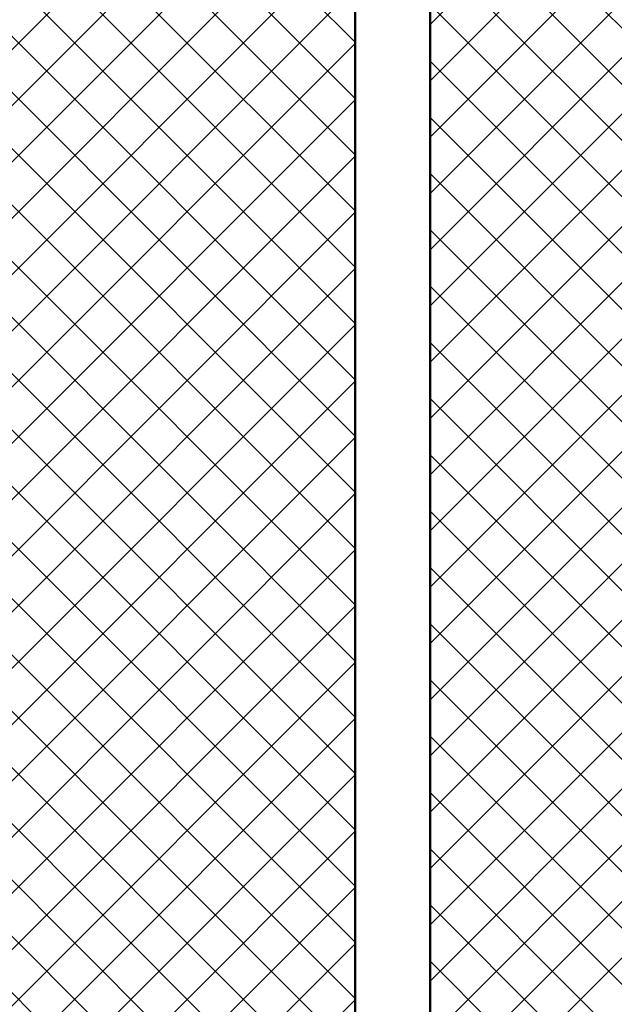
# Model space of a CAD drawing. Header units: metres. Extents: x 158874 to 185002, y -166493 to -154354.
# Tile 30 of 95: x 179572 to 179619, y -159290 to -159211. Entities that reach past the tile are written whole.
import ezdxf

# ---------------------------------------------------------------- set-up
doc = ezdxf.new("R2010")
doc.units = ezdxf.units.M
doc.layers.add('gruba50', color=7, linetype='Continuous', lineweight=50)
doc.layers.add('wymiarowanie9', color=1, linetype='Continuous', lineweight=9)

msp = doc.modelspace()

# ---------------------------------------------------------------- hatches: boundary and pattern name
at = {"layer": 'wymiarowanie9', "ltscale": 0.2, "true_color": 0xf8991e, "transparency": 33554508}
h = msp.add_hatch(dxfattribs=at)
h.set_pattern_fill('ANSI37', color=30)
h.paths.add_polyline_path([(179717.334, -159159.096), (179717.334, -159031.096), (179500.325, -159031.096), (179500.325, -159041.096), (179500.325, -159121.096), (179500.325, -159159.096), (179516.396, -159159.096), (179516.396, -159169.096), (179500.325, -159169.096), (179500.325, -159299.096), (179525.612, -159299.096), (179525.612, -159295.096), (179591.612, -159295.096), (179591.612, -159299.096), (179598.335, -159299.096), (179598.335, -159169.096), (179576.396, -159169.096), (179576.396, -159159.096), (179622.835, -159159.096), (179622.835, -159169.096), (179604.335, -159169.096), (179604.335, -159299.096), (179622.781, -159299.096), (179622.781, -159295.096), (179688.781, -159295.096), (179688.781, -159299.096), (179701.335, -159299.096), (179701.335, -159169.096), (179682.835, -159169.096), (179682.835, -159159.096)])
h.paths.add_polyline_path([(179725.134, -159031.096), (179725.134, -159159.096), (179725.835, -159159.096), (179725.835, -159169.096), (179707.335, -159169.096), (179707.335, -159299.096), (179724.628, -159299.096), (179724.628, -159295.096), (179790.628, -159295.096), (179790.628, -159299.096), (179804.335, -159299.096), (179804.335, -159169.096), (179785.835, -159169.096), (179785.835, -159159.096), (179828.835, -159159.096), (179828.835, -159169.096), (179810.335, -159169.096), (179810.335, -159299.096), (179840.325, -159299.096), (179840.325, -159295.096), (179906.325, -159295.096), (179906.325, -159299.096), (179907.325, -159299.096), (179907.325, -159169.096), (179888.835, -159169.096), (179888.835, -159159.096), (179907.325, -159159.096), (179907.325, -159132.635), (179903.325, -159132.635), (179903.325, -159039.635), (179907.325, -159039.635), (179907.325, -159031.096)])

# ---------------------------------------------------------------- linework, layer by layer
at = {"layer": 'gruba50', "color": 0, "ltscale": 0.2}
for p, q in [((179598.335, -159299.096), (179598.335, -159169.096)), ((179604.335, -159299.096), (179604.335, -159169.096))]:
    msp.add_line(p, q, dxfattribs=at)

doc.saveas('drawing.dxf')
